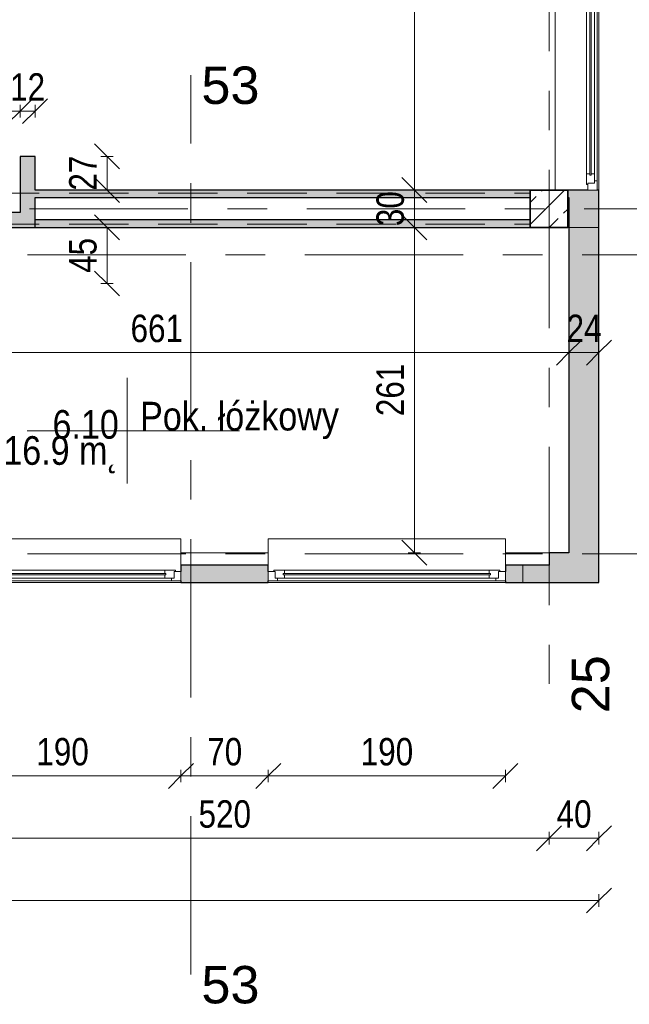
# Model space of a CAD drawing. Header units: centimetres. Extents: x -1743 to 21705, y -8842 to 3590.
# Tile 14 of 44: x 763 to 1252, y -230 to 560. Entities that reach past the tile are written whole.
import ezdxf

# ---------------------------------------------------------------- set-up
doc = ezdxf.new("R2010")
doc.units = ezdxf.units.CM
doc.linetypes.add('Oś', pattern=[222.25, 127, -31.75, 31.75, -31.75])
doc.linetypes.add('Ukryte', pattern=[71.438, 47.625, -23.813])
for name, color, linetype, lineweight in [('A-ANNO-DIMS', 211, 'Continuous', 13), ('A-ANNO-DIMS-100', 211, 'Continuous', 13), ('A-AREA-IDEN', 2, 'Continuous', 13), ('A-DETL-HDLN', 90, 'Ukryte', 9), ('A-GLAZ', 151, 'Continuous', 13), ('A-WALL', 113, 'Continuous', 13), ('S-COLS', 52, 'Continuous', 9), ('S-GRID', 1, 'Continuous', 13), ('S-GRID-IDEN', 1, 'Continuous', 13)]:
    doc.layers.add(name, color=color, linetype=linetype, lineweight=lineweight)
doc.styles.add('Arial Narrow_2', font='ARIALN.TTF', dxfattribs={"height": 22})
doc.styles.add('Arial_1', font='arial.ttf', dxfattribs={"height": 30})
doc.styles.add('Arial_3', font='arial.ttf', dxfattribs={"width": 0.85, "height": 23})
doc.dimstyles.new('Diagonal_1_100__0_1__1', dxfattribs={"dimscale": 30.48, "dimtxt": 22.515481, "dimasz": 0.656168, "dimexe": 0.164042, "dimexo": 0.0625, "dimgap": 0.065617, "dimtad": 1, "dimdec": 1, "dimrnd": 0.1, "dimdsep": 46, "dimtxsty": 'Arial Narrow_2', "dimblk1": 'OBLIQUE', "dimblk2": 'OBLIQUE', "dimsah": 1, "dimcen": 0.09, "dimazin": 0, "dimtfac": 1, "dimtdec": 4, "dimtix": 1, "dimtmove": 0, "dimatfit": 3, "dimfxl": 0.164042, "dimfxlon": 1, "dimtvp": 1, "dimtolj": 1, "dimtzin": 0, "dimarcsym": 2})

# ---------------------------------------------------------------- blocks, each defined once
blk = doc.blocks.new('Pawilon F_rvt-1-6_piętro IV __13_80 m_ - stan istniejący')
at = {"layer": 'S-GRID', "linetype": 'Oś'}
for p, q in [((900.38, -206.1), (900.38, 515.63)), ((102.59, 371.33), (1638.19, 371.33)), ((102.59, 131.33), (1638.19, 131.33))]:
    blk.add_line(p, q, dxfattribs=at)
at = {"layer": 'S-GRID-IDEN', "char_height": 30, "width": 48.3, "attachment_point": 5, "line_spacing_factor": 0.936439, "style": 'Arial_1'}
for insert in [(932.03, 507.21), (932.03, -214.51)]:
    blk.add_mtext('\\pxqc,t4.23333,8.46667,12.7,16.93333,21.16667,25.4,29.63333,33.86667,38.1,42.33333,46.56667,50.8,55.03333,59.26667,63.5,67.73333,71.96667,76.2,80.43333,84.66667,88.9,93.13333,97.36667,101.6,105.83333,110.06667,114.3,118.53333,122.76667,127,131.23333,135.46667;{53}', dxfattribs=dict(at, insert=insert))
blk = doc.blocks.new('M_Concrete-Square-Column - 300 x 300mm-V23-6_piętro IV __13_80 m_ - stan istniejący')
at = {"layer": 'S-COLS'}
h = blk.add_hatch(dxfattribs=at)
h.set_pattern_fill('FP_27', color=256, style=0, pattern_type=2)
h.set_pattern_definition([(45, (-1187.377, -408.326), (-17.67767, 17.67767), []), (45, (-1169.7, -408.326), (-17.67767, 17.67767), [12.5, -6.25])])
h.paths.add_polyline_path([(15, -15), (15, 15), (-15, 15), (-15, -15)], flags=0)
at = {"layer": 'S-COLS', "lineweight": 35}
for p, q in [((15, 15), (-15, 15)), ((-15, 15), (-15, -15)), ((15, -15), (15, 15)), ((-15, -15), (15, -15))]:
    blk.add_line(p, q, dxfattribs=at)
blk = doc.blocks.new('Okno - automatyczna etykieta - 190x181  _nietypowy podział_-2208509-6_piętro IV __13_80 m_ - stan istniejący')
at = {"layer": 'A-GLAZ'}
for p, q in [((-87.5, 5.5), (-95, 5.5)), ((-95, 5.5), (-95, -2)), ((-95, 5.5), (95, 5.5)), ((-82, 3.5), (-89.5, 3.5)), ((-89.5, 3.5), (-89.5, -2)), ((-89.5, -2), (-89.5, 3.5)), ((-89.5, 3.5), (-87.5, 3.5)), ((-87.5, 3.5), (-87.5, 5.5)), ((87.5, 5.5), (-87.5, 5.5)), ((83, 0.75), (-83, 0.75)), ((-83, 0.75), (-83, -0.25)), ((-83, -0.25), (-83, 0.75)), ((-83, 0.75), (-82, 0.75)), ((-82, 0.75), (-82, 3.5)), ((82, 3.5), (-82, 3.5)), ((89.5, 3.5), (82, 3.5)), ((82, 3.5), (82, 0.75)), ((82, 0.75), (83, 0.75)), ((83, -0.25), (83, 0.75)), ((83, 0.75), (83, -0.25)), ((95, 5.5), (87.5, 5.5)), ((87.5, 5.5), (87.5, 3.5)), ((87.5, 3.5), (89.5, 3.5)), ((89.5, -2), (89.5, 3.5)), ((89.5, 3.5), (89.5, -2)), ((95, -2), (95, 5.5)), ((-95, -2), (-89.5, -2)), ((-95, -26), (-95, -7)), ((-89.5, -2), (-90.5, -2)), ((-90.5, -2), (-90.5, -3)), ((-90.5, -3), (-82, -3)), ((-83, -0.25), (83, -0.25)), ((-82, -0.25), (-83, -0.25)), ((-82, -3), (-82, -0.25)), ((82, -3), (-82, -3)), ((82, -0.25), (82, -3)), ((83, -0.25), (82, -0.25)), ((82, -3), (90.5, -3)), ((90.5, -2), (89.5, -2)), ((89.5, -2), (95, -2)), ((90.5, -3), (90.5, -2)), ((95, -7), (95, -26)), ((-95, -28), (-95, -26)), ((-95, -28), (95, -28)), ((95, -26), (95, -28))]:
    blk.add_line(p, q, dxfattribs=at)
blk = doc.blocks.new('Okno - automatyczna etykieta - 190x181  _nietypowy podział_-2208516-6_piętro IV __13_80 m_ - stan istniejący')
at = {"layer": 'A-GLAZ'}
for p, q in [((95, 28), (-95, 28)), ((-95, 26), (-95, 28)), ((-95, 7), (-95, 26)), ((95, 28), (95, 26)), ((95, 26), (95, 7)), ((-95, 2), (-89.5, 2)), ((-95, -5.5), (-95, 2)), ((-90.5, 3), (-82, 3)), ((-90.5, 2), (-90.5, 3)), ((-89.5, 2), (-90.5, 2)), ((-89.5, -3.5), (-89.5, 2)), ((-89.5, 2), (-89.5, -3.5)), ((-83, -0.75), (-83, 0.25)), ((-83, 0.25), (83, 0.25)), ((-83, 0.25), (-83, -0.75)), ((-82, 0.25), (-83, 0.25)), ((-82, 3), (-82, 0.25)), ((82, 3), (-82, 3)), ((82, 3), (90.5, 3)), ((82, 0.25), (82, 3)), ((83, 0.25), (82, 0.25)), ((83, 0.25), (83, -0.75)), ((83, -0.75), (83, 0.25)), ((89.5, 2), (89.5, -3.5)), ((90.5, 2), (89.5, 2)), ((89.5, 2), (95, 2)), ((89.5, -3.5), (89.5, 2)), ((90.5, 3), (90.5, 2)), ((95, 2), (95, -5.5)), ((-87.5, -5.5), (-95, -5.5)), ((-95, -5.5), (95, -5.5)), ((-82, -3.5), (-89.5, -3.5)), ((-89.5, -3.5), (-87.5, -3.5)), ((-87.5, -3.5), (-87.5, -5.5)), ((87.5, -5.5), (-87.5, -5.5)), ((83, -0.75), (-83, -0.75)), ((-83, -0.75), (-82, -0.75)), ((-82, -0.75), (-82, -3.5)), ((82, -3.5), (-82, -3.5)), ((82, -0.75), (83, -0.75)), ((82, -3.5), (82, -0.75)), ((89.5, -3.5), (82, -3.5)), ((87.5, -3.5), (89.5, -3.5)), ((87.5, -5.5), (87.5, -3.5)), ((95, -5.5), (87.5, -5.5))]:
    blk.add_line(p, q, dxfattribs=at)
blk = doc.blocks.new('Okno - automatyczna etykieta - 210x165 _nietypowy podział_-2208582-6_piętro IV __13_80 m_ - stan istniejący')
at = {"layer": 'A-GLAZ'}
for p, q in [((-97.5, 10.5), (-105, 10.5)), ((-105, 10.5), (-105, 3)), ((-105, 10.5), (105, 10.5)), ((-92, 8.5), (-99.5, 8.5)), ((-99.5, 8.5), (-99.5, 3)), ((-99.5, 3), (-99.5, 8.5)), ((-99.5, 8.5), (-97.5, 8.5)), ((-97.5, 8.5), (-97.5, 10.5)), ((97.5, 10.5), (-97.5, 10.5)), ((-92, 5.75), (-92, 8.5)), ((92, 8.5), (-92, 8.5)), ((99.5, 8.5), (92, 8.5)), ((92, 8.5), (92, 5.75)), ((105, 10.5), (97.5, 10.5)), ((97.5, 10.5), (97.5, 8.5)), ((97.5, 8.5), (99.5, 8.5)), ((99.5, 3), (99.5, 8.5)), ((99.5, 8.5), (99.5, 3)), ((105, 3), (105, 10.5)), ((-105, 3), (-99.5, 3)), ((-99.5, 3), (-100.5, 3)), ((-100.5, 3), (-100.5, 2)), ((-100.5, 2), (-92, 2)), ((93, 5.75), (-93, 5.75)), ((-93, 5.75), (-93, 4.75)), ((-93, 4.75), (-93, 5.75)), ((-93, 5.75), (-92, 5.75)), ((-93, 4.75), (93, 4.75)), ((-92, 4.75), (-93, 4.75)), ((-92, 2), (-92, 4.75)), ((92, 2), (-92, 2)), ((92, 5.75), (93, 5.75)), ((92, 4.75), (92, 2)), ((93, 4.75), (92, 4.75)), ((92, 2), (100.5, 2)), ((93, 4.75), (93, 5.75)), ((93, 5.75), (93, 4.75)), ((100.5, 3), (99.5, 3)), ((99.5, 3), (105, 3)), ((100.5, 2), (100.5, 3))]:
    blk.add_line(p, q, dxfattribs=at)
blk = doc.blocks.new('DIMBLOCK19-6_piętro IV __13_80 m_ - stan istniejący')
at = {"layer": 'A-ANNO-DIMS-100'}
for p, q in [((1203.38, 292.9), (1213.38, 302.9)), ((1227.38, 292.9), (1237.38, 302.9)), ((1203.38, 292.9), (1193.38, 282.9)), ((1203.38, 287.9), (1203.38, 297.9)), ((1227.38, 292.9), (1203.38, 292.9)), ((1203.38, 292.9), (1203.38, 287.9)), ((1227.38, 292.9), (1217.38, 282.9)), ((1227.38, 287.9), (1227.38, 297.9)), ((1227.38, 292.9), (1227.38, 287.9))]:
    blk.add_line(p, q, dxfattribs=at)
at = {"layer": 'A-ANNO-DIMS-100', "color": 0, "insert": (1201.44, 323.33), "char_height": 22, "width": 33.4516, "attachment_point": 1, "line_spacing_factor": 0.974696, "style": 'Arial Narrow_2'}
blk.add_mtext('24', dxfattribs=at)
blk = doc.blocks.new('_Oblique')
at = {"color": 0, "linetype": 'ByBlock', "lineweight": -2}
blk.add_line((-0.5, -0.5), (0.5, 0.5), dxfattribs=at)
blk = doc.blocks.new('DIMBLOCK20-6_piętro IV __13_80 m_ - stan istniejący')
at = {"layer": 'A-ANNO-DIMS-100'}
for p, q in [((542.38, 292.9), (552.38, 302.9)), ((1203.38, 292.9), (1213.38, 302.9)), ((542.38, 292.9), (532.38, 282.9)), ((542.38, 287.9), (542.38, 297.9)), ((1203.38, 292.9), (542.38, 292.9)), ((542.38, 292.9), (542.38, 287.9)), ((1203.38, 292.9), (1193.38, 282.9)), ((1203.38, 287.9), (1203.38, 297.9)), ((1203.38, 292.9), (1203.38, 287.9))]:
    blk.add_line(p, q, dxfattribs=at)
at = {"layer": 'A-ANNO-DIMS-100', "color": 0, "insert": (851.97, 323.33), "char_height": 22, "width": 50.1774, "attachment_point": 1, "line_spacing_factor": 0.974696, "style": 'Arial Narrow_2'}
blk.add_mtext('661', dxfattribs=at)
blk = doc.blocks.new('DIMBLOCK60-6_piętro IV __13_80 m_ - stan istniejący')
at = {"layer": 'A-ANNO-DIMS-100'}
for p, q in [((-1252.62, -146.77), (-1242.62, -136.77)), ((-1252.62, -141.77), (-1252.62, -151.77)), ((-1252.62, -146.77), (-1252.62, -141.77)), ((1227.38, -146.77), (1237.38, -136.77)), ((1227.38, -141.77), (1227.38, -151.77)), ((1227.38, -146.77), (1227.38, -141.77)), ((-1252.62, -146.77), (-1262.62, -156.77)), ((-1252.62, -146.77), (1227.38, -146.77)), ((1227.38, -146.77), (1217.38, -156.77))]:
    blk.add_line(p, q, dxfattribs=at)
at = {"layer": 'A-ANNO-DIMS-100', "color": 0, "insert": (-40.5, -116.33), "char_height": 22, "width": 66.9031, "attachment_point": 1, "line_spacing_factor": 0.974696, "style": 'Arial Narrow_2'}
blk.add_mtext('2480', dxfattribs=at)
blk = doc.blocks.new('DIMBLOCK61-6_piętro IV __13_80 m_ - stan istniejący')
at = {"layer": 'A-ANNO-DIMS-100'}
for p, q in [((1079.48, 393.33), (1069.48, 403.33)), ((1074.48, 393.33), (1084.48, 393.33)), ((1079.48, 393.33), (1074.48, 393.33)), ((1079.48, 132.33), (1079.48, 393.33)), ((1079.48, 393.33), (1089.48, 383.33)), ((1079.48, 132.33), (1069.48, 142.33)), ((1084.48, 132.33), (1074.48, 132.33)), ((1079.48, 132.33), (1089.48, 122.33)), ((1079.48, 132.33), (1084.48, 132.33))]:
    blk.add_line(p, q, dxfattribs=at)
at = {"layer": 'A-ANNO-DIMS-100', "color": 0, "insert": (1049.05, 241.92), "char_height": 22, "width": 50.1774, "attachment_point": 1, "rotation": 90, "line_spacing_factor": 0.974696, "style": 'Arial Narrow_2'}
blk.add_mtext('261', dxfattribs=at)
blk = doc.blocks.new('DIMBLOCK62-6_piętro IV __13_80 m_ - stan istniejący')
at = {"layer": 'A-ANNO-DIMS-100'}
for p, q in [((1079.48, 423.33), (1069.48, 433.33)), ((1074.48, 423.33), (1084.48, 423.33)), ((1079.48, 423.33), (1074.48, 423.33)), ((1079.48, 393.33), (1079.48, 423.33)), ((1079.48, 423.33), (1089.48, 413.33)), ((1079.48, 393.33), (1069.48, 403.33)), ((1074.48, 393.33), (1084.48, 393.33)), ((1079.48, 393.33), (1074.48, 393.33)), ((1079.48, 393.33), (1089.48, 383.33))]:
    blk.add_line(p, q, dxfattribs=at)
at = {"layer": 'A-ANNO-DIMS-100', "color": 0, "insert": (1049.05, 394.39), "char_height": 22, "width": 33.4516, "attachment_point": 1, "rotation": 90, "line_spacing_factor": 0.974696, "style": 'Arial Narrow_2'}
blk.add_mtext('30', dxfattribs=at)
blk = doc.blocks.new('DIMBLOCK63-6_piętro IV __13_80 m_ - stan istniejący')
at = {"layer": 'A-ANNO-DIMS-100'}
for p, q in [((1079.48, 878.33), (1069.48, 888.33)), ((1074.48, 878.33), (1084.48, 878.33)), ((1079.48, 878.33), (1074.48, 878.33)), ((1079.48, 423.33), (1079.48, 878.33)), ((1079.48, 878.33), (1089.48, 868.33)), ((1079.48, 423.33), (1069.48, 433.33)), ((1074.48, 423.33), (1084.48, 423.33)), ((1079.48, 423.33), (1074.48, 423.33)), ((1079.48, 423.33), (1089.48, 413.33))]:
    blk.add_line(p, q, dxfattribs=at)
at = {"layer": 'A-ANNO-DIMS-100', "color": 0, "insert": (1049.05, 629.92), "char_height": 22, "width": 50.1774, "attachment_point": 1, "rotation": 90, "line_spacing_factor": 0.974696, "style": 'Arial Narrow_2'}
blk.add_mtext('455', dxfattribs=at)
blk = doc.blocks.new('DIMBLOCK79-6_piętro IV __13_80 m_ - stan istniejący')
at = {"layer": 'A-ANNO-DIMS-100'}
for p, q in [((962.38, -46.77), (972.38, -36.77)), ((1152.38, -46.77), (1162.38, -36.77)), ((962.38, -46.77), (952.38, -56.77)), ((962.38, -41.77), (962.38, -51.77)), ((962.38, -46.77), (962.38, -41.77)), ((1152.38, -46.77), (962.38, -46.77)), ((1152.38, -46.77), (1142.38, -56.77)), ((1152.38, -41.77), (1152.38, -51.77)), ((1152.38, -46.77), (1152.38, -41.77))]:
    blk.add_line(p, q, dxfattribs=at)
at = {"layer": 'A-ANNO-DIMS-100', "color": 0, "insert": (1036.47, -16.33), "char_height": 22, "width": 50.1774, "attachment_point": 1, "line_spacing_factor": 0.974696, "style": 'Arial Narrow_2'}
blk.add_mtext('190', dxfattribs=at)
blk = doc.blocks.new('DIMBLOCK80-6_piętro IV __13_80 m_ - stan istniejący')
at = {"layer": 'A-ANNO-DIMS-100'}
for p, q in [((892.38, -46.77), (902.38, -36.77)), ((962.38, -46.77), (972.38, -36.77)), ((892.38, -46.77), (882.38, -56.77)), ((892.38, -41.77), (892.38, -51.77)), ((892.38, -46.77), (892.38, -41.77)), ((962.38, -46.77), (892.38, -46.77)), ((962.38, -46.77), (952.38, -56.77)), ((962.38, -41.77), (962.38, -51.77)), ((962.38, -46.77), (962.38, -41.77))]:
    blk.add_line(p, q, dxfattribs=at)
at = {"layer": 'A-ANNO-DIMS-100', "color": 0, "insert": (913.44, -16.33), "char_height": 22, "width": 33.4516, "attachment_point": 1, "line_spacing_factor": 0.974696, "style": 'Arial Narrow_2'}
blk.add_mtext('70', dxfattribs=at)
blk = doc.blocks.new('DIMBLOCK81-6_piętro IV __13_80 m_ - stan istniejący')
at = {"layer": 'A-ANNO-DIMS-100'}
for p, q in [((702.38, -46.77), (712.38, -36.77)), ((892.38, -46.77), (902.38, -36.77)), ((702.38, -46.77), (692.38, -56.77)), ((702.38, -41.77), (702.38, -51.77)), ((702.38, -46.77), (702.38, -41.77)), ((892.38, -46.77), (702.38, -46.77)), ((892.38, -46.77), (882.38, -56.77)), ((892.38, -41.77), (892.38, -51.77)), ((892.38, -46.77), (892.38, -41.77))]:
    blk.add_line(p, q, dxfattribs=at)
at = {"layer": 'A-ANNO-DIMS-100', "color": 0, "insert": (776.47, -16.33), "char_height": 22, "width": 50.1774, "attachment_point": 1, "line_spacing_factor": 0.974696, "style": 'Arial Narrow_2'}
blk.add_mtext('190', dxfattribs=at)
blk = doc.blocks.new('DIMBLOCK94-6_piętro IV __13_80 m_ - stan istniejący')
at = {"layer": 'A-ANNO-DIMS-100'}
for p, q in [((1187.38, -96.77), (1197.38, -86.77)), ((1227.38, -96.77), (1237.38, -86.77)), ((1187.38, -91.77), (1187.38, -101.77)), ((1187.38, -96.77), (1187.38, -91.77)), ((1227.38, -91.77), (1227.38, -101.77)), ((1227.38, -96.77), (1227.38, -91.77)), ((1187.38, -96.77), (1177.38, -106.77)), ((1227.38, -96.77), (1187.38, -96.77)), ((1227.38, -96.77), (1217.38, -106.77))]:
    blk.add_line(p, q, dxfattribs=at)
at = {"layer": 'A-ANNO-DIMS-100', "color": 0, "insert": (1193.44, -66.33), "char_height": 22, "width": 33.4516, "attachment_point": 1, "line_spacing_factor": 0.974696, "style": 'Arial Narrow_2'}
blk.add_mtext('40', dxfattribs=at)
blk = doc.blocks.new('DIMBLOCK95-6_piętro IV __13_80 m_ - stan istniejący')
at = {"layer": 'A-ANNO-DIMS-100'}
for p, q in [((667.38, -96.77), (677.38, -86.77)), ((1187.38, -96.77), (1197.38, -86.77)), ((667.38, -91.77), (667.38, -101.77)), ((667.38, -96.77), (667.38, -91.77)), ((1187.38, -91.77), (1187.38, -101.77)), ((1187.38, -96.77), (1187.38, -91.77)), ((667.38, -96.77), (657.38, -106.77)), ((1187.38, -96.77), (667.38, -96.77)), ((1187.38, -96.77), (1177.38, -106.77))]:
    blk.add_line(p, q, dxfattribs=at)
at = {"layer": 'A-ANNO-DIMS-100', "color": 0, "insert": (906.47, -66.33), "char_height": 22, "width": 50.1774, "attachment_point": 1, "line_spacing_factor": 0.974696, "style": 'Arial Narrow_2'}
blk.add_mtext('520', dxfattribs=at)
blk = doc.blocks.new('DIMBLOCK173-6_piętro IV __13_80 m_ - stan istniejący')
at = {"layer": 'A-ANNO-DIMS-100'}
for p, q in [((763.38, 486.62), (773.38, 496.62)), ((763.38, 481.62), (763.38, 491.62)), ((775.38, 486.62), (785.38, 496.62)), ((775.38, 481.62), (775.38, 491.62)), ((763.38, 486.62), (753.38, 476.62)), ((775.38, 486.62), (763.38, 486.62)), ((763.38, 486.62), (763.38, 481.62)), ((775.38, 486.62), (765.38, 476.62)), ((775.38, 486.62), (775.38, 481.62))]:
    blk.add_line(p, q, dxfattribs=at)
at = {"layer": 'A-ANNO-DIMS-100', "color": 0, "insert": (755.44, 517.06), "char_height": 22, "width": 33.4516, "attachment_point": 1, "line_spacing_factor": 0.974696, "style": 'Arial Narrow_2'}
blk.add_mtext('12', dxfattribs=at)
blk = doc.blocks.new('DIMBLOCK174-6_piętro IV __13_80 m_ - stan istniejący')
at = {"layer": 'A-ANNO-DIMS-100'}
for p, q in [((602.38, 486.62), (612.38, 496.62)), ((602.38, 481.62), (602.38, 491.62)), ((763.38, 486.62), (773.38, 496.62)), ((763.38, 481.62), (763.38, 491.62)), ((602.38, 486.62), (592.38, 476.62)), ((763.38, 486.62), (602.38, 486.62)), ((602.38, 486.62), (602.38, 481.62)), ((763.38, 486.62), (753.38, 476.62)), ((763.38, 486.62), (763.38, 481.62))]:
    blk.add_line(p, q, dxfattribs=at)
at = {"layer": 'A-ANNO-DIMS-100', "color": 0, "insert": (661.97, 517.06), "char_height": 22, "width": 50.1774, "attachment_point": 1, "line_spacing_factor": 0.974696, "style": 'Arial Narrow_2'}
blk.add_mtext('161', dxfattribs=at)
blk = doc.blocks.new('DIMBLOCK178-6_piętro IV __13_80 m_ - stan istniejący')
at = {"layer": 'A-ANNO-DIMS-100'}
for p, q in [((833.13, 450.33), (823.13, 460.33)), ((828.13, 450.33), (838.13, 450.33)), ((833.13, 450.33), (828.13, 450.33)), ((833.13, 423.33), (833.13, 450.33)), ((833.13, 450.33), (843.13, 440.33)), ((833.13, 423.33), (823.13, 433.33)), ((828.13, 423.33), (838.13, 423.33)), ((833.13, 423.33), (828.13, 423.33)), ((833.13, 423.33), (843.13, 413.33))]:
    blk.add_line(p, q, dxfattribs=at)
at = {"layer": 'A-ANNO-DIMS-100', "color": 0, "insert": (802.7, 422.89), "char_height": 22, "width": 33.4516, "attachment_point": 1, "rotation": 90, "line_spacing_factor": 0.974696, "style": 'Arial Narrow_2'}
blk.add_mtext('27', dxfattribs=at)
blk = doc.blocks.new('DIMBLOCK179-6_piętro IV __13_80 m_ - stan istniejący')
at = {"layer": 'A-ANNO-DIMS-100'}
for p, q in [((833.13, 393.33), (823.13, 403.33)), ((838.13, 393.33), (828.13, 393.33)), ((833.13, 348.33), (833.13, 393.33)), ((833.13, 393.33), (843.13, 383.33)), ((833.13, 393.33), (838.13, 393.33)), ((833.13, 348.33), (823.13, 358.33)), ((828.13, 348.33), (838.13, 348.33)), ((833.13, 348.33), (828.13, 348.33)), ((833.13, 348.33), (843.13, 338.33))]:
    blk.add_line(p, q, dxfattribs=at)
at = {"layer": 'A-ANNO-DIMS-100', "color": 0, "insert": (802.7, 356.89), "char_height": 22, "width": 33.4516, "attachment_point": 1, "rotation": 90, "line_spacing_factor": 0.974696, "style": 'Arial Narrow_2'}
blk.add_mtext('45', dxfattribs=at)
blk = doc.blocks.new('METKA_POMIESZCZENIA2 - Rozbudowana - bez ramki-2396678-6_piętro IV __13_80 m_ - stan istniejący')
at = {"layer": 'A-AREA-IDEN'}
for p, q in [((0, 0.425), (0, 0)), ((0.0976, 0), (-0.8, 0)), ((-0.8, 0), (0.9, 0)), ((0, 0), (0, -0.425))]:
    blk.add_line(p, q, dxfattribs=at)

msp = doc.modelspace()

# ---------------------------------------------------------------- hatches: boundary and pattern name
at = {"layer": 'A-WALL'}
h = msp.add_hatch(color=9, dxfattribs=at)
h.paths.add_polyline_path([(1227.38, 393.33), (1227.38, 423.33), (1203.38, 423.33), (1203.38, 393.33)], flags=0)
h.paths.add_polyline_path([(1223.88, 633.33), (1227.38, 633.33), (1227.38, 663.33), (1203.38, 663.33), (1203.38, 633.33), (1218.38, 633.33)], flags=0)
h.paths.add_polyline_path([(1223.88, 873.33), (1227.38, 873.33), (1227.38, 903.33), (1203.38, 903.33), (1203.38, 873.33), (1218.38, 873.33)], flags=0)
h.paths.add_polyline_path([(1218.38, 1113.33), (1227.38, 1113.33), (1227.38, 1143.33), (1203.38, 1143.33), (1203.38, 1113.33)], flags=0)
h.paths.add_polyline_path([(1223.88, 1353.33), (1227.38, 1353.33), (1227.38, 1383.33), (1203.38, 1383.33), (1203.38, 1353.33), (1218.38, 1353.33)], flags=0)
h.paths.add_polyline_path([(1225.88, 1593.33), (1227.38, 1593.33), (1227.38, 1623.33), (1203.38, 1623.33), (1203.38, 1593.33), (1223.88, 1593.33)], flags=0)
h.paths.add_polyline_path([(1223.88, 1833.33), (1227.38, 1833.33), (1227.38, 1863.33), (1203.38, 1863.33), (1203.38, 1833.33), (1218.38, 1833.33)], flags=0)
h.paths.add_polyline_path([(1218.38, 2073.33), (1227.38, 2073.33), (1227.38, 2103.33), (1203.38, 2103.33), (1203.38, 2073.33)], flags=0)
h.paths.add_polyline_path([(1218.38, 2313.33), (1227.38, 2313.33), (1227.38, 2343.33), (1203.38, 2343.33), (1203.38, 2313.33)], flags=0)
h.paths.add_polyline_path([(1223.88, 2553.33), (1227.38, 2553.33), (1227.38, 2583.33), (1203.38, 2583.33), (1203.38, 2553.33), (1218.38, 2553.33)], flags=0)
h.paths.add_polyline_path([(1203.38, 2793.33), (1227.38, 2793.33), (1227.38, 2824.33), (1203.38, 2824.33), (1203.38, 2808.33)], flags=0)
for points in [[(775.38, 405.33), (775.38, 450.33), (763.38, 450.33), (763.38, 405.33)], [(736.44, 393.33), (775.38, 393.33), (775.38, 405.33), (602.38, 405.33), (602.38, 393.33), (695.38, 393.33)], [(1172.38, 393.33), (1172.38, 399.33), (775.38, 399.33), (775.38, 393.33), (1100.34, 393.33)], [(1227.38, 132.33), (1227.38, 393.33), (1203.38, 393.33), (1203.38, 132.33)], [(1187.38, 108.33), (1227.38, 108.33), (1227.38, 132.33), (1187.38, 132.33), (1187.38, 122.33)], [(1166.38, 108.33), (1166.38, 122.33), (1152.38, 122.33), (1152.38, 108.33)]]:
    msp.add_hatch(color=9, dxfattribs=at).paths.add_polyline_path(points, flags=0)
h = msp.add_hatch(color=9, dxfattribs=at)
h.paths.add_polyline_path([(1172.38, 417.33), (1172.38, 423.33), (775.38, 423.33), (775.38, 417.33), (1100.34, 417.33)], flags=0)
h.paths.add_polyline_path([(1202.38, 417.33), (1203.38, 417.33), (1203.38, 423.33), (1202.38, 423.33), (1202.38, 419.07)], flags=0)
h = msp.add_hatch(color=9, dxfattribs=at)
h.paths.add_polyline_path([(667.38, 108.33), (702.38, 108.33), (702.38, 122.33), (667.38, 122.33), (667.38, 109.83)], flags=0)
h.paths.add_polyline_path([(892.38, 108.33), (962.38, 108.33), (962.38, 122.33), (892.38, 122.33), (892.38, 109.83)], flags=0)
h.paths.add_polyline_path([(1166.38, 108.33), (1187.38, 108.33), (1187.38, 122.33), (1166.38, 122.33)], flags=0)

# ---------------------------------------------------------------- linework, layer by layer
at = {"layer": 'A-DETL-HDLN'}
for p, q in [((-1197.62, 420.83), (1172.38, 420.83)), ((-1197.62, 395.83), (1172.38, 395.83))]:
    msp.add_line(p, q, dxfattribs=at)
at = {"layer": 'A-WALL'}
for p, q in [((1192.38, 423.33), (1192.38, 873.33)), ((1227.38, 633.33), (1227.38, 423.33)), ((1202.38, 393.33), (1227.38, 393.33)), ((892.38, 132.33), (962.38, 132.33)), ((1152.38, 132.33), (1187.38, 132.33)), ((1166.38, 122.33), (1166.38, 108.33)), ((1187.38, 122.33), (1187.38, 108.33)), ((892.38, 108.33), (702.38, 108.33)), ((1152.38, 108.33), (962.38, 108.33))]:
    msp.add_line(p, q, dxfattribs=at)
at = {"layer": 'A-WALL', "color": 7, "lineweight": 25}
for p, q in [((763.38, 450.33), (763.38, 405.33)), ((775.38, 450.33), (763.38, 450.33)), ((775.38, 423.33), (775.38, 450.33)), ((1172.38, 423.33), (775.38, 423.33)), ((1218.38, 423.33), (1202.38, 423.33)), ((1227.38, 423.33), (1225.88, 423.33)), ((1227.38, 108.33), (1227.38, 423.33)), ((775.38, 393.33), (775.38, 417.33)), ((775.38, 417.33), (1172.38, 417.33)), ((1202.38, 417.33), (1203.38, 417.33)), ((1203.38, 417.33), (1203.38, 132.33)), ((763.38, 405.33), (602.38, 405.33)), ((1172.38, 399.33), (775.38, 399.33)), ((695.38, 393.33), (1172.38, 393.33)), ((1203.38, 132.33), (1187.38, 132.33)), ((1187.38, 132.33), (1187.38, 122.33)), ((962.38, 122.33), (892.38, 122.33)), ((892.38, 122.33), (892.38, 117.33)), ((962.38, 117.33), (962.38, 122.33)), ((1187.38, 122.33), (1152.38, 122.33)), ((1152.38, 122.33), (1152.38, 117.33)), ((892.38, 109.83), (892.38, 108.33)), ((892.38, 108.33), (962.38, 108.33)), ((962.38, 108.33), (962.38, 109.83)), ((1152.38, 109.83), (1152.38, 108.33)), ((1152.38, 108.33), (1227.38, 108.33))]:
    msp.add_line(p, q, dxfattribs=at)
at = {"layer": 'S-GRID', "linetype": 'Oś'}
for p, q in [((1187.38, 2884.27), (1187.38, 27.13)), ((1342.46, 408.33), (-1368.76, 408.33))]:
    msp.add_line(p, q, dxfattribs=at)

# ---------------------------------------------------------------- block references
at = {"lineweight": 5}
msp.add_blockref('Pawilon F_rvt-1-6_piętro IV __13_80 m_ - stan istniejący', (0, 0), dxfattribs=at)
at = {"layer": 'A-AREA-IDEN', "xscale": 99.99999999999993, "yscale": 99.99999999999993, "zscale": 99.99999999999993}
msp.add_blockref('METKA_POMIESZCZENIA2 - Rozbudowana - bez ramki-2396678-6_piętro IV __13_80 m_ - stan istniejący', (849.2, 230.24), dxfattribs=at)
at = {"layer": 'A-GLAZ'}
for name, p, rotation in [('Okno - automatyczna etykieta - 210x165 _nietypowy podział_-2208582-6_piętro IV __13_80 m_ - stan istniejący', (1215.38, 528.33), 269.9999999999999), ('Okno - automatyczna etykieta - 190x181  _nietypowy podział_-2208509-6_piętro IV __13_80 m_ - stan istniejący', (1057.38, 115.33), 180)]:
    msp.add_blockref(name, p, dxfattribs=dict(at, rotation=rotation))
msp.add_blockref('Okno - automatyczna etykieta - 190x181  _nietypowy podział_-2208516-6_piętro IV __13_80 m_ - stan istniejący', (797.38, 115.33), dxfattribs=at)
at = {"layer": 'S-COLS'}
msp.add_blockref('M_Concrete-Square-Column - 300 x 300mm-V23-6_piętro IV __13_80 m_ - stan istniejący', (1187.38, 408.33), dxfattribs=at)

# ---------------------------------------------------------------- texts
at = {"layer": 'A-AREA-IDEN', "char_height": 23, "line_spacing_factor": 0.936439, "style": 'Arial_3'}
for s, insert, width, attachment_point in [('\\pxt3.69565,7.3913,11.08696,14.78261,18.47826,22.17391,25.86957,29.56522,33.26087,36.95652,40.65217,44.34783,48.04348,51.73913,55.43478,59.13043,62.82609,66.52174,70.21739,73.91304,77.6087,81.30435,85,88.69565,92.3913,96.08696,99.78261,103.47826,107.17391,110.86957,114.56522,118.26087;{Pok. łóżkowy}', (859.62, 223.46), 156.91, 7), ('\\pxqr,t3.69565,7.3913,11.08696,14.78261,18.47826,22.17391,25.86957,29.56522,33.26087,36.95652,40.65217,44.34783,48.04348,51.73913,55.43478,59.13043,62.82609,66.52174,70.21739,73.91304,77.6087,81.30435,85,88.69565,92.3913,96.08696,99.78261,103.47826,107.17391,110.86957,114.56522,118.26087;{6.10}', (842.54, 223.46), 52.87, 9), ('\\pxqr,t3.69565,7.3913,11.08696,14.78261,18.47826,22.17391,25.86957,29.56522,33.26087,36.95652,40.65217,44.34783,48.04348,51.73913,55.43478,59.13043,62.82609,66.52174,70.21739,73.91304,77.6087,81.30435,85,88.69565,92.3913,96.08696,99.78261,103.47826,107.17391,110.86957,114.56522,118.26087;{16.9 m˛}', (842.54, 225.85), 91.63, 3)]:
    msp.add_mtext(s, dxfattribs=dict(at, insert=insert, width=width, attachment_point=attachment_point))
at = {"layer": 'S-GRID-IDEN', "insert": (1220.88, 26.79), "char_height": 30, "width": 48.3, "attachment_point": 5, "rotation": 90, "line_spacing_factor": 0.936439, "style": 'Arial_1'}
msp.add_mtext('\\pxqc,t4.23333,8.46667,12.7,16.93333,21.16667,25.4,29.63333,33.86667,38.1,42.33333,46.56667,50.8,55.03333,59.26667,63.5,67.73333,71.96667,76.2,80.43333,84.66667,88.9,93.13333,97.36667,101.6,105.83333,110.06667,114.3,118.53333,122.76667,127,131.23333,135.46667;{25}', dxfattribs=at)

# ---------------------------------------------------------------- dimensions: what is measured, and where the dimension line sits
at = {"layer": 'A-ANNO-DIMS'}
for base, p1, p2, angle, override, picture, middle in [((1079.48, 878.33), (1074.48, 423.33), (1074.48, 878.33), 90, {"dimpost": '<>', "dimfxl": 455}, 'DIMBLOCK63-6_piętro IV __13_80 m_ - stan istniejący', (1066.3, 650.83)), ((602.38, 486.62), (763.38, 481.62), (602.38, 481.62), 0, {"dimpost": '<>', "dimfxl": 161}, 'DIMBLOCK174-6_piętro IV __13_80 m_ - stan istniejący', (682.88, 499.85)), ((763.38, 486.62), (775.38, 481.62), (763.38, 481.62), 0, {"dimpost": '<>', "dimfxl": 12}, 'DIMBLOCK173-6_piętro IV __13_80 m_ - stan istniejący', (769.38, 499.67)), ((833.13, 450.33), (828.13, 423.33), (828.13, 450.33), 90, {"dimpost": '<>', "dimfxl": 27}, 'DIMBLOCK178-6_piętro IV __13_80 m_ - stan istniejący', (820.09, 436.83)), ((1079.48, 423.33), (1074.48, 393.33), (1074.48, 423.33), 90, {"dimpost": '<>', "dimfxl": 30}, 'DIMBLOCK62-6_piętro IV __13_80 m_ - stan istniejący', (1066.25, 408.33)), ((833.13, 393.33), (828.13, 348.33), (838.13, 393.33), 90, {"dimpost": '<>', "dimfxl": 46.097722}, 'DIMBLOCK179-6_piętro IV __13_80 m_ - stan istniejący', (819.94, 370.83)), ((1079.48, 393.33), (1084.48, 132.33), (1074.48, 393.33), 90, {"dimpost": '<>', "dimfxl": 261.191501}, 'DIMBLOCK61-6_piętro IV __13_80 m_ - stan istniejący', (1066.25, 262.83)), ((702.38, -46.77), (892.38, -41.77), (702.38, -41.77), 0, {"dimpost": '<>', "dimfxl": 190}, 'DIMBLOCK81-6_piętro IV __13_80 m_ - stan istniejący', (797.38, -33.53)), ((892.38, -46.77), (962.38, -41.77), (892.38, -41.77), 0, {"dimpost": '<>', "dimfxl": 70}, 'DIMBLOCK80-6_piętro IV __13_80 m_ - stan istniejący', (927.38, -33.53)), ((962.38, -46.77), (1152.38, -41.77), (962.38, -41.77), 0, {"dimpost": '<>', "dimfxl": 190}, 'DIMBLOCK79-6_piętro IV __13_80 m_ - stan istniejący', (1057.38, -33.53))]:
    dim = msp.add_linear_dim(base=base, p1=p1, p2=p2, angle=angle, dimstyle='Diagonal_1_100__0_1__1', override=override, dxfattribs=at)
    dim.commit()
    dim.dimension.update_dxf_attribs({"geometry": picture, "text_midpoint": middle})
for base, p1, p2, override, picture, middle in [((542.38, 292.9), (1203.38, 287.9), (542.38, 287.9), {"dimpost": '<>', "dimfxl": 661}, 'DIMBLOCK20-6_piętro IV __13_80 m_ - stan istniejący', (872.88, 306.13)), ((1203.38, 292.9), (1227.38, 287.9), (1203.38, 287.9), {"dimpost": '<>', "dimfxl": 24}, 'DIMBLOCK19-6_piętro IV __13_80 m_ - stan istniejący', (1215.38, 305.94)), ((667.38, -96.77), (1187.38, -91.77), (667.38, -91.77), {"dimpost": '<>', "dimfxl": 520}, 'DIMBLOCK95-6_piętro IV __13_80 m_ - stan istniejący', (927.38, -83.53)), ((1187.38, -96.77), (1227.38, -91.77), (1187.38, -91.77), {"dimpost": '<>', "dimfxl": 40}, 'DIMBLOCK94-6_piętro IV __13_80 m_ - stan istniejący', (1207.38, -83.53)), ((1227.38, -146.77), (-1252.62, -141.77), (1227.38, -141.77), {"dimpost": '<>', "dimfxl": 2480}, 'DIMBLOCK60-6_piętro IV __13_80 m_ - stan istniejący', (-12.62, -133.53))]:
    dim = msp.add_linear_dim(base=base, p1=p1, p2=p2, dimstyle='Diagonal_1_100__0_1__1', override=override, dxfattribs=at)
    dim.commit()
    dim.dimension.update_dxf_attribs({"geometry": picture, "text_midpoint": middle})

doc.saveas('drawing.dxf')
